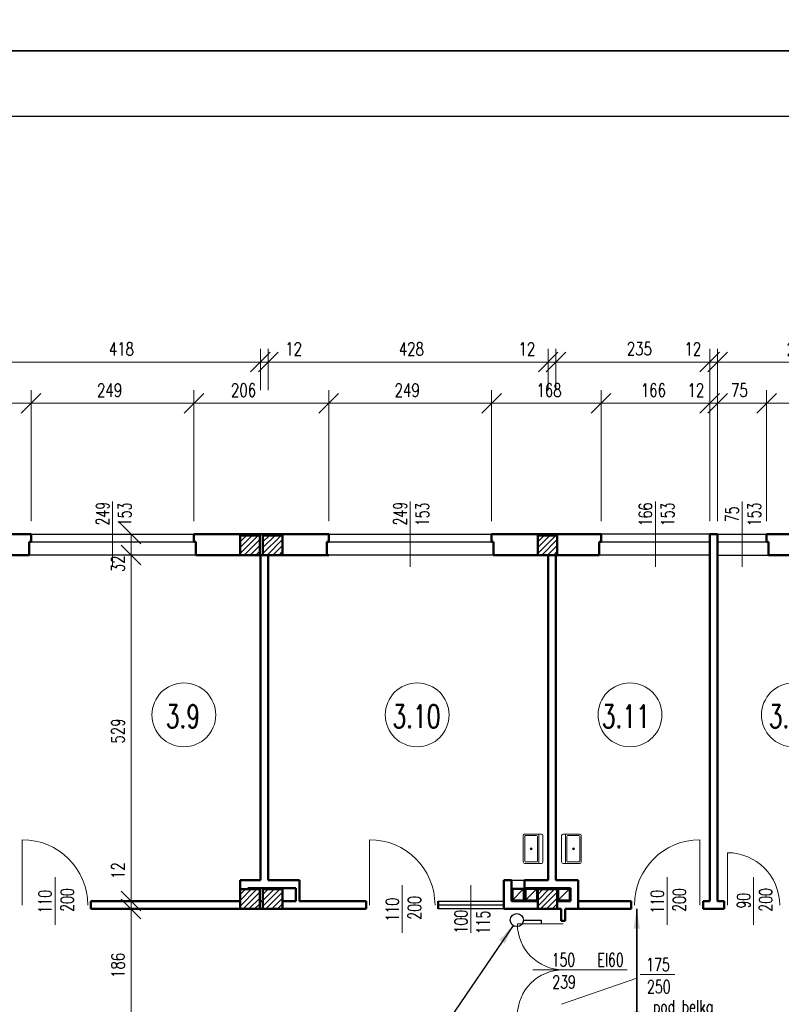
# Model space of a CAD drawing. Header units: millimetres. Extents: x -56112 to 30506, y -136199 to -2178.
# Tile 10 of 45: x -22526 to -10881, y -121073 to -106021. Entities that reach past the tile are written whole.
import ezdxf
from ezdxf.enums import TextEntityAlignment as Align

# ---------------------------------------------------------------- set-up
doc = ezdxf.new("R2010")
doc.units = ezdxf.units.MM
doc.header["$LTSCALE"] = 10
doc.header["$MEASUREMENT"] = 0
doc.header["$PDMODE"] = 35
doc.layers.get('0').update_dxf_attribs({"lineweight": 15})
for name, color, linetype, lineweight in [('L001', 1, 'Continuous', 18), ('L002', 2, 'Continuous', 25), ('L003', 3, 'Continuous', 50)]:
    doc.layers.add(name, color=color, linetype=linetype, lineweight=lineweight)
doc.layers.add('L004', color=4, linetype='Continuous')
doc.styles.get("Standard").update_dxf_attribs({"font": 'simplex.shx', "width": 0.75, "height": 200})
doc.dimstyles.new('1_100', dxfattribs={"dimtxt": 200, "dimasz": 300, "dimexe": 200, "dimexo": 200, "dimgap": 100, "dimtad": 1, "dimdec": 0, "dimlfac": 0.1, "dimtxsty": 'Standard', "dimblk": 'OBLIQUE', "dimcen": 250, "dimdle": 2, "dimclrt": 2, "dimadec": 0, "dimazin": 0, "dimtfac": 1, "dimtdec": 0, "dimtmove": 1, "dimatfit": 3, "dimfxl": 1, "dimarcsym": 0})
pattern_1 = [(45, (-29750, -82436.32), (-44.19417, 44.19417), [])]
pattern_2 = [(45, (-29400, -82436.32), (-44.19417, 44.19417), [])]
pattern_3 = [(45, (-25200, -82436.32), (-44.19417, 44.19417), [])]

# ---------------------------------------------------------------- blocks, each defined once
blk = doc.blocks.new('Zlewozmywak pojedyńczy - góra')
blk.add_line((-15, -3.999996), (15, -3.999996))
for points in [[(-13.5, 0), (13.5, 0)], [(-15, -18.499996), (-15, -1.5)], [(-13.5, -17.499996), (-13.5, -6.499996)], [(-12.5, -5.499996), (12.5, -5.499996)], [(13.5, -6.499996), (13.5, -17.499996)], [(15, -1.5), (15, -18.499996)], [(13.5, -19.999996), (-13.5, -19.999996)], [(12.5, -18.499996), (-12.5, -18.499996)]]:
    blk.add_lwpolyline(points)
for radius in [1, 0.5]:
    blk.add_circle((0, -11.999996), radius)
for centre, radius, start, end in [((-13.5, -1.5), 1.5, 90, 180), ((-12.5, -6.499996), 1, 90, 180), ((12.5, -6.499996), 1, 0, 90), ((13.5, -1.5), 1.5, 0, 90), ((-13.5, -18.499996), 1.5, 180, 270), ((-12.5, -17.499996), 1, 180, 270), ((12.5, -17.499996), 1, 270, 0), ((13.5, -18.499996), 1.5, 270, 0)]:
    blk.add_arc(centre, radius, start, end)
blk = doc.blocks.new('_Oblique')
at = {"layer": 'L004', "color": 0, "lineweight": -2}
blk.add_line((-0.5, -0.5), (0.5, 0.5), dxfattribs=at)
blk = doc.blocks.new('*D2053')
at = {"layer": 'Defpoints'}
for p in [(-10607, -118812), (-11856, -119013), (-11856, -119643), (-9456, -119643)]:
    blk.add_point(p, dxfattribs=at)
at = {"layer": 'L001'}
for p, q in [((-11856, -119443), (-11856, -118813)), ((-9456, -119443), (-9456, -118813)), ((-9456, -119013), (-11856, -119013))]:
    blk.add_line(p, q, dxfattribs=at)
at = {"layer": 'L001', "xscale": 300, "yscale": 300, "zscale": 300, "rotation": 180}
blk.add_blockref('_Oblique', (-11856, -119013), dxfattribs=at)
at = {"layer": 'L001', "xscale": 300, "yscale": 300, "zscale": 300}
blk.add_blockref('_Oblique', (-9456, -119013), dxfattribs=at)
at = {"layer": 'L001', "color": 2, "linetype": 'Continuous', "width": 0.75}
blk.add_text('240', height=200, dxfattribs=at).set_placement((-10800, -118812), align=Align.MIDDLE_LEFT)
blk = doc.blocks.new('*D1519')
at = {"layer": 'Defpoints'}
for p in [(-23318, -119643), (-22351, -119643), (-24061, -121643), (-22351, -121643)]:
    blk.add_point(p, dxfattribs=at)
at = {"layer": 'L001'}
for p, q in [((-24061, -121443), (-24061, -119443)), ((-22351, -121443), (-22351, -119443)), ((-24061, -119643), (-22351, -119643))]:
    blk.add_line(p, q, dxfattribs=at)
at = {"layer": 'L001', "xscale": 300, "yscale": 300, "zscale": 300, "rotation": 180}
blk.add_blockref('_Oblique', (-24061, -119643), dxfattribs=at)
at = {"layer": 'L001', "xscale": 300, "yscale": 300, "zscale": 300}
blk.add_blockref('_Oblique', (-22351, -119643), dxfattribs=at)
at = {"layer": 'L001', "color": 2, "linetype": 'Continuous', "width": 0.75}
blk.add_text('171', height=200, dxfattribs=at).set_placement((-23464, -119443), align=Align.MIDDLE_LEFT)
blk = doc.blocks.new('*D2061')
at = {"layer": 'Defpoints'}
for p in [(-20985, -118812), (-18846, -119013), (-23026, -119643), (-18846, -119643)]:
    blk.add_point(p, dxfattribs=at)
at = {"layer": 'L001'}
for p, q in [((-23026, -119443), (-23026, -118813)), ((-18846, -119443), (-18846, -118813)), ((-23026, -119013), (-18846, -119013))]:
    blk.add_line(p, q, dxfattribs=at)
at = {"layer": 'L001', "xscale": 300, "yscale": 300, "zscale": 300, "rotation": 180}
blk.add_blockref('_Oblique', (-23026, -119013), dxfattribs=at)
at = {"layer": 'L001', "xscale": 300, "yscale": 300, "zscale": 300}
blk.add_blockref('_Oblique', (-18846, -119013), dxfattribs=at)
at = {"layer": 'L001', "color": 2, "linetype": 'Continuous', "width": 0.75}
blk.add_text('418', height=200, dxfattribs=at).set_placement((-21164, -118812), align=Align.MIDDLE_LEFT)
blk = doc.blocks.new('*D2067')
at = {"layer": 'Defpoints'}
for p in [(-16605, -119442), (-15311, -119643), (-17801, -121643), (-15311, -121643)]:
    blk.add_point(p, dxfattribs=at)
at = {"layer": 'L001'}
for p, q in [((-17801, -121443), (-17801, -119443)), ((-15311, -121443), (-15311, -119443)), ((-17801, -119643), (-15311, -119643))]:
    blk.add_line(p, q, dxfattribs=at)
at = {"layer": 'L001', "xscale": 300, "yscale": 300, "zscale": 300, "rotation": 180}
blk.add_blockref('_Oblique', (-17801, -119643), dxfattribs=at)
at = {"layer": 'L001', "xscale": 300, "yscale": 300, "zscale": 300}
blk.add_blockref('_Oblique', (-15311, -119643), dxfattribs=at)
at = {"layer": 'L001', "color": 2, "linetype": 'Continuous', "width": 0.75}
blk.add_text('249', height=200, dxfattribs=at).set_placement((-16794, -119442), align=Align.MIDDLE_LEFT)
blk = doc.blocks.new('*D2068')
at = {"layer": 'Defpoints'}
for p in [(-16537, -118812), (-18726, -119013), (-18726, -119643), (-14446, -119643)]:
    blk.add_point(p, dxfattribs=at)
at = {"layer": 'L001'}
for p, q in [((-18726, -119443), (-18726, -118813)), ((-14446, -119443), (-14446, -118813)), ((-14446, -119013), (-18726, -119013))]:
    blk.add_line(p, q, dxfattribs=at)
at = {"layer": 'L001', "xscale": 300, "yscale": 300, "zscale": 300, "rotation": 180}
blk.add_blockref('_Oblique', (-18726, -119013), dxfattribs=at)
at = {"layer": 'L001', "xscale": 300, "yscale": 300, "zscale": 300}
blk.add_blockref('_Oblique', (-14446, -119013), dxfattribs=at)
at = {"layer": 'L001', "color": 2, "linetype": 'Continuous', "width": 0.75}
blk.add_text('428', height=200, dxfattribs=at).set_placement((-16730, -118812), align=Align.MIDDLE_LEFT)
blk = doc.blocks.new('*D1533')
at = {"layer": 'Defpoints'}
for p in [(-19107, -119643), (-17801, -119643), (-19861, -121643), (-17801, -121643)]:
    blk.add_point(p, dxfattribs=at)
at = {"layer": 'L001'}
for p, q in [((-19861, -121443), (-19861, -119443)), ((-17801, -121443), (-17801, -119443)), ((-19861, -119643), (-17801, -119643))]:
    blk.add_line(p, q, dxfattribs=at)
at = {"layer": 'L001', "xscale": 300, "yscale": 300, "zscale": 300, "rotation": 180}
blk.add_blockref('_Oblique', (-19861, -119643), dxfattribs=at)
at = {"layer": 'L001', "xscale": 300, "yscale": 300, "zscale": 300}
blk.add_blockref('_Oblique', (-17801, -119643), dxfattribs=at)
at = {"layer": 'L001', "color": 2, "linetype": 'Continuous', "width": 0.75}
blk.add_text('206', height=200, dxfattribs=at).set_placement((-19296, -119443), align=Align.MIDDLE_LEFT)
blk = doc.blocks.new('*D2069')
at = {"layer": 'Defpoints'}
for p in [(-21155, -119442), (-19861, -119643), (-22351, -121643), (-19861, -121643)]:
    blk.add_point(p, dxfattribs=at)
at = {"layer": 'L001'}
for p, q in [((-22351, -121443), (-22351, -119443)), ((-19861, -121443), (-19861, -119443)), ((-22351, -119643), (-19861, -119643))]:
    blk.add_line(p, q, dxfattribs=at)
at = {"layer": 'L001', "xscale": 300, "yscale": 300, "zscale": 300, "rotation": 180}
blk.add_blockref('_Oblique', (-22351, -119643), dxfattribs=at)
at = {"layer": 'L001', "xscale": 300, "yscale": 300, "zscale": 300}
blk.add_blockref('_Oblique', (-19861, -119643), dxfattribs=at)
at = {"layer": 'L001', "color": 2, "linetype": 'Continuous', "width": 0.75}
blk.add_text('249', height=200, dxfattribs=at).set_placement((-21344, -119442), align=Align.MIDDLE_LEFT)
blk = doc.blocks.new('*D1535')
at = {"layer": 'Defpoints'}
for p in [(-18726, -119013), (-18359, -119013), (-18846, -119643), (-18726, -119643)]:
    blk.add_point(p, dxfattribs=at)
at = {"layer": 'L001'}
for p, q in [((-18846, -119443), (-18846, -118813)), ((-18726, -119443), (-18726, -118813)), ((-18848, -119013), (-18846, -119013)), ((-18846, -119013), (-18726, -119013)), ((-18252, -119013), (-18726, -119013))]:
    blk.add_line(p, q, dxfattribs=at)
at = {"layer": 'L001', "xscale": 300, "yscale": 300, "zscale": 300}
blk.add_blockref('_Oblique', (-18846, -119013), dxfattribs=at)
at = {"layer": 'L001', "xscale": 300, "yscale": 300, "zscale": 300, "rotation": 180}
blk.add_blockref('_Oblique', (-18726, -119013), dxfattribs=at)
at = {"layer": 'L001', "color": 2, "linetype": 'Continuous', "width": 0.75}
blk.add_text('12', height=200, dxfattribs=at).set_placement((-18466, -118813), align=Align.MIDDLE_LEFT)
blk = doc.blocks.new('*D2070')
at = {"layer": 'Defpoints'}
for p in [(-13051, -118809), (-14326, -119013), (-14326, -119643), (-11976, -119643)]:
    blk.add_point(p, dxfattribs=at)
at = {"layer": 'L001'}
for p, q in [((-14326, -119443), (-14326, -118813)), ((-11976, -119443), (-11976, -118813)), ((-11976, -119013), (-14326, -119013))]:
    blk.add_line(p, q, dxfattribs=at)
at = {"layer": 'L001', "xscale": 300, "yscale": 300, "zscale": 300, "rotation": 180}
blk.add_blockref('_Oblique', (-14326, -119013), dxfattribs=at)
at = {"layer": 'L001', "xscale": 300, "yscale": 300, "zscale": 300}
blk.add_blockref('_Oblique', (-11976, -119013), dxfattribs=at)
at = {"layer": 'L001', "color": 2, "linetype": 'Continuous', "width": 0.75}
blk.add_text('235', height=200, dxfattribs=at).set_placement((-13244, -118809), align=Align.MIDDLE_LEFT)
blk = doc.blocks.new('*D1537')
at = {"layer": 'Defpoints'}
for p in [(-12256, -119013), (-11976, -119013), (-11976, -119643), (-11856, -119643)]:
    blk.add_point(p, dxfattribs=at)
at = {"layer": 'L001'}
for p, q in [((-11976, -119443), (-11976, -118813)), ((-11856, -119443), (-11856, -118813)), ((-12363, -119013), (-11976, -119013)), ((-11856, -119013), (-11976, -119013)), ((-11854, -119013), (-11856, -119013))]:
    blk.add_line(p, q, dxfattribs=at)
at = {"layer": 'L001', "xscale": 300, "yscale": 300, "zscale": 300}
blk.add_blockref('_Oblique', (-11976, -119013), dxfattribs=at)
at = {"layer": 'L001', "xscale": 300, "yscale": 300, "zscale": 300, "rotation": 180}
blk.add_blockref('_Oblique', (-11856, -119013), dxfattribs=at)
at = {"layer": 'L001', "color": 2, "linetype": 'Continuous', "width": 0.75}
blk.add_text('12', height=200, dxfattribs=at).set_placement((-12363, -118813), align=Align.MIDDLE_LEFT)
blk = doc.blocks.new('*D1538')
at = {"layer": 'Defpoints'}
for p in [(-14793, -119013), (-14446, -119013), (-14446, -119643), (-14326, -119643)]:
    blk.add_point(p, dxfattribs=at)
at = {"layer": 'L001'}
for p, q in [((-14446, -119443), (-14446, -118813)), ((-14326, -119443), (-14326, -118813)), ((-14900, -119013), (-14446, -119013)), ((-14326, -119013), (-14446, -119013)), ((-14324, -119013), (-14326, -119013))]:
    blk.add_line(p, q, dxfattribs=at)
at = {"layer": 'L001', "xscale": 300, "yscale": 300, "zscale": 300}
blk.add_blockref('_Oblique', (-14446, -119013), dxfattribs=at)
at = {"layer": 'L001', "xscale": 300, "yscale": 300, "zscale": 300, "rotation": 180}
blk.add_blockref('_Oblique', (-14326, -119013), dxfattribs=at)
at = {"layer": 'L001', "color": 2, "linetype": 'Continuous', "width": 0.75}
blk.add_text('12', height=200, dxfattribs=at).set_placement((-14900, -118813), align=Align.MIDDLE_LEFT)
blk = doc.blocks.new('*D2092')
at = {"layer": 'Defpoints'}
for p in [(-20823, -121963), (-20588, -121963), (-21024, -124657), (-20861, -127253)]:
    blk.add_point(p, dxfattribs=at)
at = {"layer": 'L001'}
for p, q in [((-20788, -121963), (-21023, -121963)), ((-20823, -127253), (-20823, -121963)), ((-20661, -127253), (-20623, -127253))]:
    blk.add_line(p, q, dxfattribs=at)
at = {"layer": 'L001', "xscale": 300, "yscale": 300, "zscale": 300}
for p, rotation in [((-20823, -121963), 90), ((-20823, -127253), 270)]:
    blk.add_blockref('_Oblique', p, dxfattribs=dict(at, rotation=rotation))
at = {"layer": 'L001', "color": 2, "linetype": 'Continuous', "width": 0.75}
blk.add_text('529', height=200, rotation=90, dxfattribs=at).set_placement((-21024, -124846), align=Align.MIDDLE_LEFT)
blk = doc.blocks.new('*D1674')
at = {"layer": 'Defpoints'}
for p in [(-20823, -121643), (-20713, -121643), (-20588, -121963), (-20823, -122104)]:
    blk.add_point(p, dxfattribs=at)
at = {"layer": 'L001'}
for p, q in [((-20913, -121643), (-21023, -121643)), ((-20823, -121641), (-20823, -121643)), ((-20823, -121963), (-20823, -121643)), ((-20788, -121963), (-21023, -121963)), ((-20823, -121965), (-20823, -121963))]:
    blk.add_line(p, q, dxfattribs=at)
at = {"layer": 'L001', "xscale": 300, "yscale": 300, "zscale": 300}
for p, rotation in [((-20823, -121643), 270), ((-20823, -121963), 90)]:
    blk.add_blockref('_Oblique', p, dxfattribs=dict(at, rotation=rotation))
at = {"layer": 'L001', "color": 2, "linetype": 'Continuous', "width": 0.75}
blk.add_text('32', height=200, rotation=90, dxfattribs=at).set_placement((-21023, -122225), align=Align.MIDDLE_LEFT)
blk = doc.blocks.new('*D2093')
at = {"layer": 'Defpoints'}
for p in [(-20909, -127373), (-21024, -128254), (-21035, -129233), (-20823, -129233)]:
    blk.add_point(p, dxfattribs=at)
at = {"layer": 'L001'}
for p, q in [((-20823, -127373), (-20823, -129233)), ((-20709, -127373), (-20623, -127373)), ((-20835, -129233), (-20623, -129233))]:
    blk.add_line(p, q, dxfattribs=at)
at = {"layer": 'L001', "xscale": 300, "yscale": 300, "zscale": 300}
for p, rotation in [((-20823, -127373), 90), ((-20823, -129233), 270)]:
    blk.add_blockref('_Oblique', p, dxfattribs=dict(at, rotation=rotation))
at = {"layer": 'L001', "color": 2, "linetype": 'Continuous', "width": 0.75}
blk.add_text('186', height=200, rotation=90, dxfattribs=at).set_placement((-21024, -128429), align=Align.MIDDLE_LEFT)
blk = doc.blocks.new('*D1676')
at = {"layer": 'Defpoints'}
for p in [(-20823, -126808), (-20861, -127253), (-20823, -127253), (-20909, -127373)]:
    blk.add_point(p, dxfattribs=at)
at = {"layer": 'L001'}
for p, q in [((-20823, -126701), (-20823, -127253)), ((-20823, -127373), (-20823, -127253)), ((-20661, -127253), (-20623, -127253)), ((-20823, -127375), (-20823, -127373)), ((-20709, -127373), (-20623, -127373))]:
    blk.add_line(p, q, dxfattribs=at)
at = {"layer": 'L001', "xscale": 300, "yscale": 300, "zscale": 300}
for p, rotation in [((-20823, -127253), 270), ((-20823, -127373), 90)]:
    blk.add_blockref('_Oblique', p, dxfattribs=dict(at, rotation=rotation))
at = {"layer": 'L001', "color": 2, "linetype": 'Continuous', "width": 0.75}
blk.add_text('12', height=200, rotation=90, dxfattribs=at).set_placement((-21023, -126916), align=Align.MIDDLE_LEFT)
blk = doc.blocks.new('*D2129')
at = {"layer": 'Defpoints'}
for p in [(-10155, -119442), (-9106, -119643), (-11106, -121643), (-9106, -121643)]:
    blk.add_point(p, dxfattribs=at)
at = {"layer": 'L001'}
for p, q in [((-11106, -121443), (-11106, -119443)), ((-9106, -121443), (-9106, -119443)), ((-11106, -119643), (-9106, -119643))]:
    blk.add_line(p, q, dxfattribs=at)
at = {"layer": 'L001', "xscale": 300, "yscale": 300, "zscale": 300, "rotation": 180}
blk.add_blockref('_Oblique', (-11106, -119643), dxfattribs=at)
at = {"layer": 'L001', "xscale": 300, "yscale": 300, "zscale": 300}
blk.add_blockref('_Oblique', (-9106, -119643), dxfattribs=at)
at = {"layer": 'L001', "color": 2, "linetype": 'Continuous', "width": 0.75}
blk.add_text('200', height=200, dxfattribs=at).set_placement((-10348, -119442), align=Align.MIDDLE_LEFT)
blk = doc.blocks.new('*D2130')
at = {"layer": 'Defpoints'}
for p in [(-11530, -119443), (-11106, -119643), (-11856, -121643), (-11106, -121643)]:
    blk.add_point(p, dxfattribs=at)
at = {"layer": 'L001'}
for p, q in [((-11856, -121443), (-11856, -119443)), ((-11106, -121443), (-11106, -119443)), ((-11856, -119643), (-11106, -119643))]:
    blk.add_line(p, q, dxfattribs=at)
at = {"layer": 'L001', "xscale": 300, "yscale": 300, "zscale": 300, "rotation": 180}
blk.add_blockref('_Oblique', (-11856, -119643), dxfattribs=at)
at = {"layer": 'L001', "xscale": 300, "yscale": 300, "zscale": 300}
blk.add_blockref('_Oblique', (-11106, -119643), dxfattribs=at)
at = {"layer": 'L001', "color": 2, "linetype": 'Continuous', "width": 0.75}
blk.add_text('75', height=200, dxfattribs=at).set_placement((-11651, -119443), align=Align.MIDDLE_LEFT)
blk = doc.blocks.new('*D1800')
at = {"layer": 'Defpoints'}
for p in [(-12209, -119643), (-11856, -119643), (-11976, -121643), (-11856, -121643)]:
    blk.add_point(p, dxfattribs=at)
at = {"layer": 'L001'}
for p, q in [((-11976, -121443), (-11976, -119443)), ((-11856, -121443), (-11856, -119443)), ((-12316, -119643), (-11976, -119643)), ((-11976, -119643), (-11856, -119643)), ((-11854, -119643), (-11856, -119643))]:
    blk.add_line(p, q, dxfattribs=at)
at = {"layer": 'L001', "xscale": 300, "yscale": 300, "zscale": 300}
blk.add_blockref('_Oblique', (-11976, -119643), dxfattribs=at)
at = {"layer": 'L001', "xscale": 300, "yscale": 300, "zscale": 300, "rotation": 180}
blk.add_blockref('_Oblique', (-11856, -119643), dxfattribs=at)
at = {"layer": 'L001', "color": 2, "linetype": 'Continuous', "width": 0.75}
blk.add_text('12', height=200, dxfattribs=at).set_placement((-12316, -119443), align=Align.MIDDLE_LEFT)
blk = doc.blocks.new('*D2131')
at = {"layer": 'Defpoints'}
for p in [(-12855, -119442), (-11976, -119643), (-13636, -121643), (-11976, -121643)]:
    blk.add_point(p, dxfattribs=at)
at = {"layer": 'L001'}
for p, q in [((-13636, -121443), (-13636, -119443)), ((-11976, -121443), (-11976, -119443)), ((-13636, -119643), (-11976, -119643))]:
    blk.add_line(p, q, dxfattribs=at)
at = {"layer": 'L001', "xscale": 300, "yscale": 300, "zscale": 300, "rotation": 180}
blk.add_blockref('_Oblique', (-13636, -119643), dxfattribs=at)
at = {"layer": 'L001', "xscale": 300, "yscale": 300, "zscale": 300}
blk.add_blockref('_Oblique', (-11976, -119643), dxfattribs=at)
at = {"layer": 'L001', "color": 2, "linetype": 'Continuous', "width": 0.75}
blk.add_text('166', height=200, dxfattribs=at).set_placement((-13030, -119442), align=Align.MIDDLE_LEFT)
blk = doc.blocks.new('*D2134')
at = {"layer": 'Defpoints'}
for p in [(-14446, -119443), (-15311, -119643), (-15311, -121643), (-13636, -121643)]:
    blk.add_point(p, dxfattribs=at)
at = {"layer": 'L001'}
for p, q in [((-15311, -121443), (-15311, -119443)), ((-13636, -121443), (-13636, -119443)), ((-13636, -119643), (-15311, -119643))]:
    blk.add_line(p, q, dxfattribs=at)
at = {"layer": 'L001', "xscale": 300, "yscale": 300, "zscale": 300, "rotation": 180}
blk.add_blockref('_Oblique', (-15311, -119643), dxfattribs=at)
at = {"layer": 'L001', "xscale": 300, "yscale": 300, "zscale": 300}
blk.add_blockref('_Oblique', (-13636, -119643), dxfattribs=at)
at = {"layer": 'L001', "color": 2, "linetype": 'Continuous', "width": 0.75}
blk.add_text('168', height=200, dxfattribs=at).set_placement((-14625, -119443), align=Align.MIDDLE_LEFT)

msp = doc.modelspace()

# ---------------------------------------------------------------- hatches: boundary and pattern name
at = {"layer": 'L001'}
h = msp.add_hatch(dxfattribs=at)
h.set_pattern_fill('ANSI31', color=256, scale=500, style=0)
h.set_pattern_definition(pattern_1)
h.paths.add_polyline_path([(-18856, -113904.9), (-19156, -113904.9), (-19156, -114204.9), (-18856, -114204.9)], flags=16)
h = msp.add_hatch(dxfattribs=at)
h.set_pattern_fill('ANSI31', color=256, scale=500, style=0)
h.set_pattern_definition(pattern_2)
h.paths.add_polyline_path([(-18506, -113904.9), (-18806, -113904.9), (-18806, -114204.9), (-18506, -114204.9)], flags=16)
h = msp.add_hatch(dxfattribs=at)
h.set_pattern_fill('ANSI31', color=256, scale=500, style=0)
h.set_pattern_definition(pattern_3)
h.paths.add_polyline_path([(-14306, -113904.9), (-14606, -113904.9), (-14606, -114204.9), (-14306, -114204.9)], flags=16)
h = msp.add_hatch(dxfattribs=at)
h.set_pattern_fill('ANSI31', color=256, scale=500, style=0)
h.set_pattern_definition(pattern_1)
h.paths.add_polyline_path([(-18856, -119314.9), (-19156, -119314.9), (-19156, -119614.9), (-18856, -119614.9)], flags=16)
h = msp.add_hatch(dxfattribs=at)
h.set_pattern_fill('ANSI31', color=256, scale=500, style=0)
h.set_pattern_definition(pattern_2)
h.paths.add_polyline_path([(-18506, -119314.9), (-18806, -119314.9), (-18806, -119614.9), (-18506, -119614.9)], flags=16)
h = msp.add_hatch(dxfattribs=at)
h.set_pattern_fill('ANSI31', color=256, scale=500, style=0)
h.set_pattern_definition(pattern_3)
h.paths.add_polyline_path([(-14306, -119314.9), (-14606, -119314.9), (-14606, -119614.9), (-14306, -119614.9)], flags=16)

# ---------------------------------------------------------------- linework, layer by layer
at = {"layer": 'Defpoints'}
for points in [[(-51868.7, -76799.4, 0), (30505.6, -76799.4, 0), (30505.6, -106499.4, 0), (-51868.7, -106499.4, 0)], [(-51868.7, -106499.4, 0), (30505.6, -106499.4, 0), (30505.6, -136199.4, 0), (-51868.7, -136199.4, 0)]]:
    msp.add_3dface(points, dxfattribs=at)
at = {"layer": 'L001'}
for p, q in [((-21106, -114383), (-21106, -113386.8)), ((-16556, -114383), (-16556, -113386.8)), ((-12806, -114383), (-12806, -113386.8)), ((-11481, -114383), (-11481, -113386.8)), ((-22486, -119556.6, 70), (-22486, -118556.6, 70)), ((-17176, -119556.6, 70), (-17176, -118556.6, 70)), ((-12126, -119556.6, 70), (-12126, -118556.6, 70)), ((-11706, -119554.9), (-11706, -118754.9)), ((-21986, -119130.3), (-21986, -119859.4)), ((-12626, -119130.3), (-12626, -119859.4)), ((-11306, -119128.6, -70), (-11306, -119857.7, -70)), ((-16676, -119979.4), (-16676, -119250.3)), ((-15626, -119979.4), (-15626, -119250.3)), ((-14216, -119844.9), (-14916, -119844.9)), ((-13236.1, -120544.9), (-14681, -120544.9)), ((-14239.5, -121069.9), (-13091.2, -120671.9)), ((-12507.9, -120618), (-13038.5, -120618))]:
    msp.add_line(p, q, dxfattribs=at)
for centre in [(-20015.9, -116648.4), (-16448.8, -116648.4), (-13195.4, -116648.4), (-10696, -116648.4)]:
    msp.add_circle(centre, 488.1, dxfattribs=at)
for centre, radius, start, end in [((-22486, -119556.6, 70), 1000, 0.10059, 90), ((-17176, -119556.6), 1000, 0, 90), ((-12126, -119556.6, 70), 1000, 90, 179.89941), ((-11706, -119554.9), 800, 0, 90), ((-14216, -119844.9), 700, 180, 270), ((-14216, -121244.9), 700, 90, 180)]:
    msp.add_arc(centre, radius, start, end, dxfattribs=at)
at = {"layer": 'L002'}
for p, q in [((-22351, -113884.9), (-19861, -113884.9)), ((-17801, -113884.9), (-15311, -113884.9)), ((-11976, -113884.9), (-13636, -113884.9)), ((-11856, -113884.9), (-11106, -113884.9)), ((-22351, -114004.9), (-19861, -114004.9)), ((-17801, -114004.9), (-15311, -114004.9)), ((-13636, -114004.9), (-11976, -114004.9)), ((-11856, -114004.9), (-11106, -114004.9)), ((-19831, -114204.9), (-22381, -114204.9)), ((-15281, -114204.9), (-17831, -114204.9)), ((-11976, -114204.9), (-13666, -114204.9)), ((-11856, -114204.9), (-11076, -114204.9)), ((-15006, -119174.9), (-14806, -119174.9)), ((-15006, -119294.9), (-14806, -119294.9)), ((-14986, -119314.9), (-14986, -119474.9)), ((-14986, -119314.9), (-14826, -119314.9)), ((-14986, -119474.9), (-14826, -119314.9)), ((-14826, -119314.9), (-14826, -119474.9)), ((-14786, -119314.9), (-14786, -119474.9)), ((-14786, -119314.9), (-14626, -119314.9)), ((-14786, -119474.9), (-14626, -119314.9)), ((-14626, -119314.9), (-14626, -119474.9)), ((-14286, -119314.9), (-14286, -119474.9)), ((-14286, -119314.9), (-14126, -119314.9)), ((-14286, -119474.9), (-14126, -119314.9)), ((-14126, -119314.9), (-14126, -119474.9)), ((-16126, -119494.9), (-15126, -119494.9)), ((-16126, -119614.9), (-16126, -119494.9)), ((-14986, -119474.9), (-14826, -119474.9)), ((-14786, -119474.9), (-14626, -119474.9)), ((-14286, -119474.9), (-14126, -119474.9)), ((-15126, -119554.9), (-16126, -119554.9)), ((-15126, -119614.9), (-16126, -119614.9)), ((-15126, -119614.9), (-16126, -119614.9))]:
    msp.add_line(p, q, dxfattribs=at)
at = {"layer": 'L003'}
for p, q in [((-22351, -113884.9), (-24061, -113884.9)), ((-22351, -113884.9), (-22351, -114004.9)), ((-17801, -113884.9), (-19861, -113884.9)), ((-19861, -113884.9), (-19861, -114004.9)), ((-17801, -113884.9), (-17801, -114004.9)), ((-13636, -113884.9), (-15311, -113884.9)), ((-15311, -113884.9), (-15311, -114004.9)), ((-13636, -113884.9), (-13636, -114004.9)), ((-11976, -113884.9), (-11976, -119494.9)), ((-11856, -113884.9), (-11976, -113884.9)), ((-11856, -113884.9), (-11856, -119494.9)), ((-9106, -113884.9), (-11106, -113884.9)), ((-11106, -113884.9), (-11106, -114004.9)), ((-22381, -114204.9), (-22381, -114004.9)), ((-22381, -114004.9), (-22351, -114004.9)), ((-19861, -114004.9), (-19831, -114004.9)), ((-19831, -114204.9), (-19831, -114004.9)), ((-17831, -114004.9), (-17801, -114004.9)), ((-17831, -114204.9), (-17831, -114004.9)), ((-15311, -114004.9), (-15281, -114004.9)), ((-15281, -114204.9), (-15281, -114004.9)), ((-13666, -114204.9), (-13666, -114004.9)), ((-13666, -114004.9), (-13636, -114004.9)), ((-11076, -114004.9), (-11106, -114004.9)), ((-11076, -114204.9), (-11076, -114004.9)), ((-22381, -114204.9), (-24031, -114204.9)), ((-17801, -114204.9), (-19831, -114204.9)), ((-18846, -114204.9), (-18846, -119174.9)), ((-18726, -114204.9), (-18726, -119174.9)), ((-13666, -114204.9), (-15281, -114204.9)), ((-14446, -114204.9), (-14446, -119174.9)), ((-14326, -114204.9), (-14326, -119174.9)), ((-9456, -114204.9), (-11076, -114204.9)), ((-18846, -119174.9), (-19156, -119174.9)), ((-19156, -119314.9), (-19156, -119174.9)), ((-18246, -119174.9), (-18726, -119174.9)), ((-18246, -119494.9), (-18246, -119174.9)), ((-15126, -119174.9), (-15006, -119174.9)), ((-14806, -119174.9), (-14446, -119174.9)), ((-14806, -119174.9), (-14806, -119494.9)), ((-14326, -119174.9), (-13986, -119174.9)), ((-13986, -119174.9), (-13986, -119614.9)), ((-18306, -119294.9), (-19036, -119294.9)), ((-19036, -119314.9), (-19036, -119294.9)), ((-18306, -119494.9), (-18306, -119294.9)), ((-14806, -119294.9), (-14106, -119294.9)), ((-14606, -119294.9), (-14606, -119494.9)), ((-14106, -119294.9), (-14106, -119494.9)), ((-19156, -119494.9), (-21436, -119494.9)), ((-18806, -119494.9), (-18856, -119494.9)), ((-18306, -119494.9), (-18506, -119494.9)), ((-18306, -119494.9), (-18506, -119494.9)), ((-17226, -119494.9), (-18246, -119494.9)), ((-17226, -119494.9), (-18246, -119494.9)), ((-16126, -119494.9), (-16126, -119614.9)), ((-15006, -119494.9), (-14806, -119494.9)), ((-14806, -119494.9), (-14606, -119494.9)), ((-14306, -119494.9), (-14106, -119494.9)), ((-13986, -119494.9), (-13176, -119494.9)), ((-12076, -119494.9), (-11976, -119494.9)), ((-11856, -119494.9), (-11756, -119494.9)), ((-17226, -119614.9), (-21436, -119614.9)), ((-15126, -119614.9), (-14246, -119614.9)), ((-14246, -119614.9), (-14246, -119794.9)), ((-14186, -119614.9), (-14186, -119794.9)), ((-14186, -119614.9), (-13176, -119614.9)), ((-12076, -119614.9), (-11756, -119614.9)), ((-14186, -119794.9), (-14246, -119794.9))]:
    msp.add_line(p, q, dxfattribs=at)
at = {"layer": 'L003', "flags": 128}
for points in [[(-19156, -114204.9), (-18856, -114204.9), (-18856, -113904.9), (-19156, -113904.9)], [(-18806, -114204.9), (-18506, -114204.9), (-18506, -113904.9), (-18806, -113904.9)], [(-14606, -114204.9), (-14306, -114204.9), (-14306, -113904.9), (-14606, -113904.9)], [(-19156, -119614.9), (-18856, -119614.9), (-18856, -119314.9), (-19156, -119314.9)], [(-18806, -119614.9), (-18506, -119614.9), (-18506, -119314.9), (-18806, -119314.9)], [(-14606, -119614.9), (-14306, -119614.9), (-14306, -119314.9), (-14606, -119314.9)]]:
    msp.add_lwpolyline(points, close=True, dxfattribs=at)
for points in [[(-15126, -119174.9), (-15126, -119614.9)], [(-15006, -119494.9), (-15006, -119174.9)], [(-14806, -119494.9), (-14806, -119294.9)], [(-14806, -119494.9), (-14806, -119294.9)], [(-14606, -119494.9), (-14606, -119294.9)], [(-14306, -119494.9), (-14306, -119294.9)], [(-14306, -119494.9), (-14306, -119294.9)], [(-14106, -119494.9), (-14106, -119294.9)], [(-21436, -119614.9), (-21436, -119494.9)], [(-17226, -119614.9), (-17226, -119494.9)], [(-13176, -119614.9), (-13176, -119494.9)], [(-12076, -119614.9), (-12076, -119494.9)], [(-11756, -119614.9), (-11756, -119494.9)]]:
    msp.add_lwpolyline(points, dxfattribs=at)
at = {"layer": 'L004'}
for p, q in [((-14824.2, -119784.9), (-14550.7, -119784.9)), ((-14550.7, -119784.9), (-14550.7, -119844.9))]:
    msp.add_line(p, q, dxfattribs=at)
msp.add_circle((-14924.2, -119784.9), 100, dxfattribs=at)
msp.add_3dface([(29505.6, -107499.4, 0), (-50868.7, -107499.4, 0), (-50868.7, -135199.4, 0), (29505.6, -135199.4, 0)], dxfattribs=at)

# ---------------------------------------------------------------- block references
at = {"layer": 'L001', "xscale": 14.99999999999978, "zscale": 15}
for p, yscale, rotation in [((-14526.1, -118694.4), -15.00000000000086, 89.99999999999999), ((-14240.4, -118694.4), 15.00000000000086, 90)]:
    msp.add_blockref('Zlewozmywak pojedyńczy - góra', p, dxfattribs=dict(at, yscale=yscale, rotation=rotation))

# ---------------------------------------------------------------- texts
at = {"layer": 'L001', "width": 0.7}
for s, rotation, p in [('249', 90, (-21098.5, -113572.2)), ('153', 90, (-20759.2, -113582.2)), ('249', 90, (-16548.5, -113572.2)), ('153', 90, (-16209.2, -113582.2)), ('166', 90, (-12798.5, -113585.5)), ('153', 90, (-12459.2, -113582.2)), ('75', 90, (-11473.5, -113581.1)), ('153', 90, (-11134.2, -113582.2)), ('110', 90, (-21978.5, -119504.7)), ('200', 90, (-21639.2, -119478)), ('110', 90, (-12618.5, -119504.7)), ('200', 90, (-12279.2, -119478)), ('200', 90, (-10959.2, -119476.3, -70)), ('110', 90, (-16668.5, -119624.7)), ('200', 90, (-16329.2, -119598)), ('90', 90, (-11298.5, -119488.6, -70)), ('100', 90, (-15618.5, -119808.4)), ('115', 90, (-15279.2, -119821.7)), ('150', 360, (-14212.5, -120552.3)), ('EI60', 360, (-13492.2, -120552.3)), ('175', 360, (-12767.2, -120625.4)), ('239', 360, (-14202.5, -120891.7)), ('250', 360, (-12753.9, -120964.8)), ('pod belką', 360, (-12383.6, -121268.1))]:
    msp.add_text(s, height=200, rotation=rotation, dxfattribs=at).set_placement(p, align=Align.BOTTOM_CENTER)
for s, p in [('3.9', (-20030.4, -116950.3)), ('3.10', (-16459.4, -116950.3)), ('3.11', (-13258.4, -116950.3)), ('3.12', (-10706.5, -116950.3))]:
    msp.add_text(s, height=350, dxfattribs=at).set_placement(p, align=Align.BOTTOM_CENTER)

# ---------------------------------------------------------------- dimensions: what is measured, and where the dimension line sits
at = {"layer": 'L001'}
for base, p1, p2, picture, middle in [((-18846, -111254.7), (-23026, -111884.8), (-18846, -111884.8), '*D2061', (-21006.4, -111053.7)), ((-19861, -111884.8), (-22351, -113884.9), (-19861, -113884.9), '*D2069', (-21180, -111683.7)), ((-15311, -111884.8), (-17801, -113884.9), (-15311, -113884.9), '*D2067', (-16630, -111683.7)), ((-11976, -111884.8), (-13636, -113884.9), (-11976, -113884.9), '*D2131', (-12880, -111683.7)), ((-11106, -111884.8), (-11856, -113884.9), (-11106, -113884.9), '*D2130', (-11551.4, -111684.6)), ((-9106, -111884.8), (-11106, -113884.9), (-9106, -113884.9), '*D2129', (-10176.4, -111683.7))]:
    dim = msp.add_linear_dim(base=base, p1=p1, p2=p2, dimstyle='1_100', override={"dimtad": 0}, dxfattribs=at)
    dim.commit()
    dim.dimension.update_dxf_attribs({"geometry": picture, "text_midpoint": middle, "dimtype": 160, "insert": (0, 7758.2)})
for base, p1, p2, picture, middle in [((-18726, -111254.7), (-18846, -111884.8), (-18726, -111884.8), '*D1535', (-18380.6, -111254.7)), ((-22351, -111884.8), (-24061, -113884.9), (-22351, -113884.9), '*D1519', (-23356.8, -111884.8)), ((-17801, -111884.8), (-19861, -113884.9), (-17801, -113884.9), '*D1533', (-19132.1, -111884.8)), ((-11856, -111884.8), (-11976, -113884.9), (-11856, -113884.9), '*D1800', (-12230.6, -111884.8))]:
    dim = msp.add_linear_dim(base=base, p1=p1, p2=p2, dimstyle='1_100', dxfattribs=at)
    dim.commit()
    dim.dimension.update_dxf_attribs({"geometry": picture, "text_midpoint": middle, "dimtype": 160, "insert": (0, 7758.2)})
for base, p1, p2, angle, picture, middle, set_off in [((-18726, -111254.7), (-14446, -111884.8), (-18726, -111884.8), 180, '*D2068', (-16515.6, -111053.7), (0, 7758.2)), ((-14326, -111254.7), (-11976, -111884.8), (-14326, -111884.8), 180, '*D2070', (-13029.6, -111050.3), (0, 7758.2)), ((-11856, -111254.7), (-9456, -111884.8), (-11856, -111884.8), 180, '*D2053', (-10585.6, -111053.7), (0, 7758.2)), ((-15311.0029785, -111884.7781506), (-13636.0029785, -113884.8881739), (-15311.0029785, -113884.8881739), 180, '*D2134', (-14424.5744071, -111684.7781506), (0, 7758.2403119)), ((-20823.3, -114204.9), (-20860.7, -119494.9), (-20588.1, -114204.9), 90, '*D2092', (-21024.3, -116923.9), (0, 7758.2)), ((-20823.3, -121474.9), (-20909.5, -119614.9), (-21035.1, -121474.9), 270, '*D2093', (-21024.3, -120470.9), (0, 7758.2))]:
    dim = msp.add_linear_dim(base=base, p1=p1, p2=p2, angle=angle, dimstyle='1_100', override={"dimtad": 0}, dxfattribs=at)
    dim.commit()
    dim.dimension.update_dxf_attribs({"geometry": picture, "text_midpoint": middle, "dimtype": 160, "insert": set_off})
for base, p1, p2, angle, picture, middle in [((-14446, -111254.7), (-14326, -111884.8), (-14446, -111884.8), 180, '*D1538', (-14771.4, -111254.7)), ((-11976, -111254.7), (-11856, -111884.8), (-11976, -111884.8), 180, '*D1537', (-12234.5, -111254.7)), ((-20823.3, -113884.9), (-20588.1, -114204.9), (-20713.1, -113884.9), 90, '*D1674', (-20823.3, -114366.8)), ((-20823.3, -119494.9), (-20909.5, -119614.9), (-20860.7, -119494.9), 90, '*D1676', (-20823.3, -119071.6))]:
    dim = msp.add_linear_dim(base=base, p1=p1, p2=p2, angle=angle, dimstyle='1_100', dxfattribs=at)
    dim.commit()
    dim.dimension.update_dxf_attribs({"geometry": picture, "text_midpoint": middle, "dimtype": 160, "insert": (0, 7758.2)})

# ---------------------------------------------------------------- leaders
for points in [[(-5683.4, -118559.8), (-13472.9, -129107.4)], [(-13091.2, -121474.9), (-13091.2, -119614.9)], [(-13091.2, -119614.9), (-13091.2, -121474.9)], [(-14980.6, -119867.5), (-21674, -129664.4)]]:
    msp.add_leader(points, dimstyle='1_100', override={"dimgap": 100, "dimtad": 1}, dxfattribs=at)

doc.saveas('drawing.dxf')
